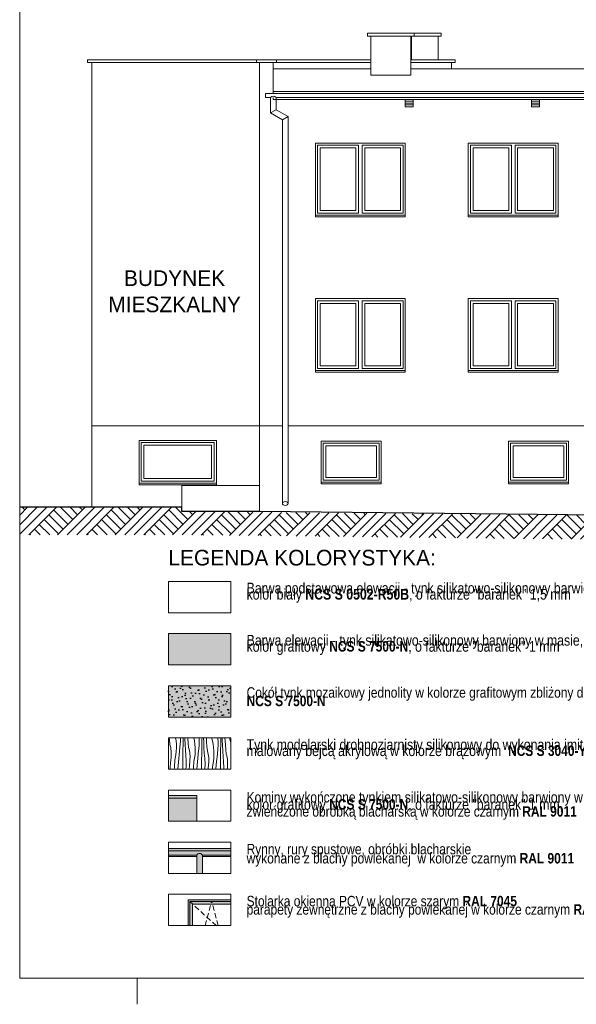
# Model space of a CAD drawing. Extents: x -366324 to -207045, y 68808 to 138616.
# Tile 94 of 170: x -248477 to -237807, y 69208 to 88089. Entities that reach past the tile are written whole.
import ezdxf

# ---------------------------------------------------------------- set-up
doc = ezdxf.new("R2010")
doc.units = 0
doc.header["$MEASUREMENT"] = 0
doc.linetypes.add('Dashed', pattern=[564.444447, 282.222223, -282.222223])
doc.linetypes.add('Krawędzie ukryte', pattern=[150, 100, -50])
for name, color, linetype, lineweight in [('Arch dachowki_Nr_Pióra__21', 7, 'Continuous', 9), ('Arch deszczówka_Nr_Pióra__21', 7, 'Continuous', 9), ('Arch kolorystyka_Nr_Pióra__1', 7, 'Continuous', 25), ('Arch kolorystyka_Nr_Pióra__41', 7, 'Continuous', 15), ('Arch okna_Nr_Pióra__5', 7, 'Continuous', 13), ('Arch opisy_Nr_Pióra__1', 7, 'Continuous', 25), ('Arch opisy_Nr_Pióra__21', 7, 'Continuous', 9), ('ARCH TABELA_Nr_Pióra__21', 7, 'Continuous', 9), ('INWENT OPISY_Nr_Pióra__21', 7, 'Continuous', 9), ('INWENT TEREN_Nr_Pióra__1', 7, 'Continuous', 25), ('INWENT.ŚCIANY_Nr_Pióra__21', 7, 'Continuous', 9), ('INWENT.ŚCIANY_Nr_Pióra__5', 7, 'Continuous', 13)]:
    doc.layers.add(name, color=color, linetype=linetype, lineweight=lineweight)
for name, color, linetype, lineweight, true_color in [('Arch deszczówka_Nr_Pióra__22', 7, 'Continuous', 9, 0x7f7f7f), ('Arch kolorystyka_Nr_Pióra__22', 7, 'Continuous', 9, 0x7f7f7f), ('Arch kolorystyka_Nr_Pióra__81', 7, 'Continuous', 9, 0x5d5d5d), ('Arch rynny_Nr_Pióra__22', 7, 'Continuous', 9, 0x7f7f7f), ('Arch teren_Nr_Pióra__2', 7, 'Continuous', 13, 0x7f7f7f), ('arch wypelnienia_Nr_Pióra__2', 7, 'Continuous', 13, 0x7f7f7f), ('INWENT DACH_Nr_Pióra__22', 7, 'Continuous', 9, 0x7f7f7f), ('INWENT RURY SPUSTOWE_Nr_Pióra__22', 7, 'Continuous', 9, 0x7f7f7f), ('INWENT. OKNA_Nr_Pióra__22', 7, 'Continuous', 9, 0x7f7f7f), ('INWENT.ŚCIANY_Nr_Pióra__22', 7, 'Continuous', 9, 0x7f7f7f), ('Istniejące kominy_Nr_Pióra__22', 7, 'Continuous', 9, 0x7f7f7f)]:
    doc.layers.add(name, color=color, linetype=linetype, lineweight=lineweight, true_color=true_color)
doc.styles.add('GENERATED_STYLE_2', font='txt')
doc.styles.add('GENERATED_STYLE_3', font='txt')

# ---------------------------------------------------------------- blocks, each defined once
blk = doc.blocks.new('*X112')
at = {"layer": 'Arch kolorystyka_Nr_Pióra__22', "linetype": 'Continuous'}
for p, q in [((-245607, 74282), (-245610, 74317)), ((-245599, 74197), (-245607, 74282)), ((-245480, 74259), (-245488, 74317)), ((-245474, 74193), (-245480, 74259)), ((-245400, 74197), (-245399, 74217)), ((-245399, 74217), (-245397, 74238)), ((-245397, 74238), (-245396, 74259)), ((-245396, 74279), (-245395, 74300)), ((-245396, 74259), (-245396, 74279)), ((-245395, 74317), (-245395, 74300)), ((-245346, 74170), (-245345, 74233)), ((-245345, 74233), (-245344, 74296)), ((-245344, 74296), (-245344, 74317)), ((-245310, 74296), (-245311, 74317)), ((-245304, 74191), (-245310, 74296)), ((-245254, 74304), (-245255, 74317)), ((-245247, 74219), (-245254, 74304)), ((-245239, 74133), (-245247, 74219)), ((-245129, 74261), (-245141, 74317)), ((-245119, 74196), (-245129, 74261)), ((-245036, 74195), (-245035, 74216)), ((-245035, 74317), (-245035, 74307)), ((-245035, 74307), (-245035, 74236)), ((-245035, 74216), (-245035, 74236)), ((-244985, 74169), (-244984, 74232)), ((-244984, 74232), (-244983, 74295)), ((-244983, 74295), (-244982, 74317)), ((-244949, 74233), (-244953, 74317)), ((-244944, 74128), (-244949, 74233)), ((-244894, 74240), (-244899, 74317)), ((-244887, 74155), (-244894, 74240)), ((-244783, 74263), (-244798, 74317)), ((-244769, 74198), (-244783, 74263)), ((-244678, 74317), (-244678, 74314)), ((-244678, 74314), (-244675, 74243)), ((-244675, 74243), (-244675, 74173)), ((-244624, 74169), (-244623, 74231)), ((-244623, 74231), (-244621, 74294)), ((-244621, 74310), (-244621, 74317)), ((-244621, 74294), (-244621, 74310)), ((-244594, 74274), (-244595, 74317)), ((-244589, 74169), (-244594, 74274)), ((-244540, 74262), (-244543, 74317)), ((-244534, 74177), (-244540, 74262)), ((-244452, 74310), (-244453, 74317)), ((-244450, 74298), (-244452, 74310)), ((-244447, 74286), (-244450, 74298)), ((-244444, 74275), (-244447, 74286)), ((-244441, 74264), (-244444, 74275)), ((-244427, 74215), (-244441, 74264)), ((-245590, 74166), (-245599, 74197)), ((-245582, 74135), (-245590, 74166)), ((-245577, 74103), (-245582, 74135)), ((-245573, 74071), (-245577, 74103)), ((-245571, 74039), (-245573, 74071)), ((-245571, 74007), (-245571, 74039)), ((-245484, 73994), (-245477, 74060)), ((-245477, 74060), (-245473, 74126)), ((-245473, 74126), (-245474, 74193)), ((-245423, 73993), (-245407, 74135)), ((-245407, 74135), (-245404, 74156)), ((-245404, 74156), (-245402, 74176)), ((-245402, 74176), (-245400, 74197)), ((-245349, 73982), (-245348, 74045)), ((-245348, 74045), (-245347, 74108)), ((-245347, 74108), (-245346, 74170)), ((-245298, 74087), (-245304, 74191)), ((-245291, 73982), (-245298, 74087)), ((-245230, 74102), (-245239, 74133)), ((-245222, 74071), (-245230, 74102)), ((-245217, 74039), (-245222, 74071)), ((-245213, 74007), (-245217, 74039)), ((-245114, 74129), (-245119, 74196)), ((-245116, 73996), (-245113, 74063)), ((-245113, 74063), (-245114, 74129)), ((-245063, 73929), (-245047, 74072)), ((-245047, 74072), (-245044, 74092)), ((-245044, 74092), (-245042, 74113)), ((-245042, 74113), (-245040, 74133)), ((-245040, 74133), (-245039, 74154)), ((-245039, 74154), (-245037, 74175)), ((-245037, 74175), (-245036, 74195)), ((-244988, 73981), (-244987, 74044)), ((-244987, 74044), (-244986, 74107)), ((-244986, 74107), (-244985, 74169)), ((-244938, 74023), (-244944, 74128)), ((-244931, 73919), (-244938, 74023)), ((-244879, 74070), (-244887, 74155)), ((-244869, 74039), (-244879, 74070)), ((-244862, 74007), (-244869, 74039)), ((-244759, 74132), (-244769, 74198)), ((-244754, 74066), (-244759, 74132)), ((-244753, 73999), (-244754, 74066)), ((-244686, 74008), (-244684, 74029)), ((-244684, 74029), (-244682, 74049)), ((-244682, 74049), (-244680, 74070)), ((-244680, 74070), (-244678, 74090)), ((-244678, 74090), (-244677, 74111)), ((-244677, 74111), (-244676, 74132)), ((-244676, 74132), (-244675, 74152)), ((-244675, 74152), (-244675, 74173)), ((-244627, 73981), (-244626, 74043)), ((-244626, 74043), (-244625, 74106)), ((-244625, 74106), (-244624, 74169)), ((-244584, 74064), (-244589, 74169)), ((-244578, 73960), (-244584, 74064)), ((-244526, 74092), (-244534, 74177)), ((-244518, 74006), (-244526, 74092)), ((-245590, 73745), (-245584, 73844)), ((-245584, 73844), (-245576, 73942)), ((-245576, 73942), (-245573, 73974)), ((-245573, 73974), (-245571, 74007)), ((-245509, 73798), (-245505, 73842)), ((-245505, 73842), (-245501, 73885)), ((-245501, 73885), (-245496, 73928)), ((-245496, 73928), (-245484, 73994)), ((-245444, 73717), (-245435, 73850)), ((-245435, 73850), (-245423, 73993)), ((-245351, 73801), (-245350, 73919)), ((-245350, 73919), (-245349, 73982)), ((-245284, 73878), (-245291, 73982)), ((-245288, 73764), (-245284, 73878)), ((-245224, 73780), (-245216, 73879)), ((-245216, 73879), (-245213, 73911)), ((-245211, 73975), (-245213, 74007)), ((-245213, 73911), (-245211, 73943)), ((-245211, 73943), (-245211, 73975)), ((-245145, 73778), (-245140, 73821)), ((-245140, 73821), (-245136, 73865)), ((-245136, 73865), (-245124, 73930)), ((-245124, 73930), (-245116, 73996)), ((-245075, 73786), (-245063, 73929)), ((-244990, 73738), (-244989, 73856)), ((-244989, 73919), (-244988, 73981)), ((-244989, 73856), (-244989, 73919)), ((-244924, 73814), (-244931, 73919)), ((-244856, 73976), (-244862, 74007)), ((-244853, 73944), (-244856, 73976)), ((-244856, 73815), (-244852, 73847)), ((-244851, 73912), (-244853, 73944)), ((-244852, 73847), (-244851, 73880)), ((-244851, 73880), (-244851, 73912)), ((-244776, 73801), (-244764, 73867)), ((-244764, 73867), (-244756, 73933)), ((-244756, 73933), (-244753, 73999)), ((-244715, 73723), (-244702, 73866)), ((-244702, 73866), (-244686, 74008)), ((-244629, 73855), (-244628, 73918)), ((-244629, 73792), (-244629, 73855)), ((-244628, 73918), (-244627, 73981)), ((-244571, 73855), (-244578, 73960)), ((-244563, 73751), (-244571, 73855)), ((-244509, 73975), (-244518, 74006)), ((-244502, 73944), (-244509, 73975)), ((-244496, 73912), (-244502, 73944)), ((-244493, 73880), (-244496, 73912)), ((-244491, 73848), (-244493, 73880)), ((-244491, 73816), (-244491, 73848)), ((-245591, 73717), (-245590, 73745)), ((-245515, 73717), (-245512, 73755)), ((-245512, 73755), (-245509, 73798)), ((-245351, 73717), (-245351, 73801)), ((-245289, 73717), (-245288, 73764)), ((-245227, 73717), (-245224, 73780)), ((-245150, 73717), (-245148, 73735)), ((-245148, 73735), (-245145, 73778)), ((-245080, 73717), (-245075, 73786)), ((-244991, 73717), (-244990, 73738)), ((-244927, 73717), (-244924, 73814)), ((-244863, 73717), (-244856, 73815)), ((-244784, 73717), (-244780, 73758)), ((-244780, 73758), (-244776, 73801)), ((-244715, 73717), (-244715, 73723)), ((-244630, 73717), (-244629, 73792)), ((-244565, 73717), (-244563, 73751)), ((-244498, 73717), (-244496, 73752)), ((-244496, 73752), (-244492, 73784)), ((-244492, 73784), (-244491, 73816))]:
    blk.add_line(p, q, dxfattribs=at)
blk = doc.blocks.new('Wypełnienie_56')
at = {"layer": 'Arch kolorystyka_Nr_Pióra__22', "linetype": 'Dashed'}
blk.add_blockref('*X112', (0, 0), dxfattribs=at)

msp = doc.modelspace()

# ---------------------------------------------------------------- hatches: boundary and pattern name
at = {"layer": 'Arch kolorystyka_Nr_Pióra__1', "linetype": 'Continuous'}
h = msp.add_hatch(dxfattribs=at)
h.set_pattern_fill('Carpet', color=256, style=0, pattern_type=2)
h.set_pattern_definition([(45, (0, 300), (-95.459415, 95.459415), [0, -90, 0, -135]), (110, (300, 300), (126.858504, 46.17272), [0, -66, 0, -114])])
h.paths.add_polyline_path([(-245626.9, 74717.4), (-244426.9, 74717.4), (-244426.9, 75167.4), (-244426.9, 75317.4), (-245626.9, 75317.4)], flags=0)
at = {"layer": 'Arch kolorystyka_Nr_Pióra__41', "linetype": 'Continuous'}
for points in [[(-245626.9, 73213.3), (-245626.9, 73163.3), (-245081, 73163.3), (-245081, 73213.3)], [(-245626.9, 72044.6), (-244426.9, 72044.6), (-244426.9, 72194.6), (-245626.9, 72194.6)], [(-244972.7, 71717.4), (-244972.7, 72044.6), (-245082.7, 72044.6), (-245082.7, 71717.4)]]:
    msp.add_hatch(color=256, dxfattribs=at).paths.add_polyline_path(points, flags=0)
at = {"layer": 'Arch kolorystyka_Nr_Pióra__81', "linetype": 'Continuous'}
for points in [[(-245626.9, 75717.4), (-244426.9, 75717.4), (-244426.9, 76317.4), (-245626.9, 76317.4)], [(-245081, 73163.3), (-245626.9, 73163.3), (-245626.9, 72717.4), (-245081, 72717.4)]]:
    msp.add_hatch(color=256, dxfattribs=at).paths.add_polyline_path(points, flags=0)
at = {"layer": 'Arch kolorystyka_Nr_Pióra__81', "linetype": 'Continuous', "lineweight": 0, "true_color": 0x454545}
msp.add_hatch(color=250, dxfattribs=at).paths.add_polyline_path([(-245626.9, 74717.4), (-244426.9, 74717.4), (-244426.9, 75167.4), (-244426.9, 75317.4), (-245626.9, 75317.4)], flags=0)
at = {"layer": 'Arch teren_Nr_Pióra__2', "linetype": 'Continuous'}
h = msp.add_hatch(dxfattribs=at)
h.set_pattern_fill('Earth', color=256, style=0, pattern_type=2)
h.set_pattern_definition([(45, (0, 0), (-275.77163, 275.77163), []), (45, (-91.9, 91.9), (-551.5433, 551.5433), []), (45, (-183.85, 183.85), (-551.5433, 551.5433), []), (135, (-275.77, 275.77), (91.92388, 91.92388), [390, -390])])
h.paths.add_polyline_path([(-234011.9, 77719.6), (-234011.9, 78519.6), (-234271.9, 78519.6), (-234406.4, 78552.2), (-245366.9, 78659.6), (-245366.9, 78739.6), (-248476.9, 78739.6), (-248476.9, 78211.3), (-245366.9, 78211.3), (-235844.7, 78103.3), (-234853.3, 77719.6)], flags=0)
at = {"layer": 'arch wypelnienia_Nr_Pióra__2', "linetype": 'Continuous'}
msp.add_hatch(color=256, dxfattribs=at).paths.add_polyline_path([(-245246.9, 71208.9), (-245246.9, 70717.4), (-245166.9, 70717.4), (-245166.9, 71128.9), (-244426.9, 71128.9), (-244426.9, 71208.9)], flags=0)

# ---------------------------------------------------------------- linework, layer by layer
at = {"layer": 'Arch dachowki_Nr_Pióra__21', "linetype": 'Continuous'}
for p, q in [((-245626.9, 72194.6), (-244426.9, 72194.6)), ((-245626.9, 72044.6), (-245082.7, 72044.6)), ((-244972.7, 72044.6), (-244426.9, 72044.6))]:
    msp.add_line(p, q, dxfattribs=at)
at = {"layer": 'Arch deszczówka_Nr_Pióra__21', "linetype": 'Continuous'}
for p, q in [((-245082.7, 71717.4), (-245082.7, 72044.6)), ((-244972.7, 71717.4), (-244972.7, 72044.6))]:
    msp.add_line(p, q, dxfattribs=at)
at = {"layer": 'Arch deszczówka_Nr_Pióra__22', "linetype": 'Continuous'}
for p, q in [((-245082.7, 72044.6), (-245082.7, 72069.6)), ((-244972.7, 72044.6), (-244972.7, 72069.6))]:
    msp.add_line(p, q, dxfattribs=at)
msp.add_arc((-245027.7, 72033.6), 65.8, 33.22853, 146.77147, dxfattribs=at)
at = {"layer": 'Arch okna_Nr_Pióra__5', "linetype": 'Continuous'}
for p, q in [((-245216.9, 71178.9), (-244426.9, 71178.9)), ((-245216.9, 71178.9), (-245216.9, 70717.4)), ((-245166.9, 71128.9), (-245166.9, 70717.4)), ((-245166.9, 71128.9), (-244426.9, 71128.9))]:
    msp.add_line(p, q, dxfattribs=at)
at = {"layer": 'Arch okna_Nr_Pióra__5', "linetype": 'Krawędzie ukryte'}
for p, q in [((-244710.1, 70717.4), (-245216.9, 71178.9)), ((-244923.6, 70717.4), (-244796.9, 71178.9)), ((-244670.2, 70717.4), (-244796.9, 71178.9))]:
    msp.add_line(p, q, dxfattribs=at)
at = {"layer": 'Arch opisy_Nr_Pióra__21', "linetype": 'Continuous'}
for p, q in [((-245626.9, 76717.4), (-245626.9, 77317.4)), ((-245626.9, 77317.4), (-244426.9, 77317.4)), ((-244426.9, 77317.4), (-244426.9, 76717.4)), ((-244426.9, 76717.4), (-245626.9, 76717.4)), ((-245626.9, 75717.4), (-245626.9, 76317.4)), ((-245626.9, 76317.4), (-244426.9, 76317.4)), ((-244426.9, 76317.4), (-244426.9, 75717.4)), ((-244426.9, 75717.4), (-245626.9, 75717.4)), ((-245626.9, 74717.4), (-245626.9, 75317.4)), ((-245626.9, 75317.4), (-244426.9, 75317.4)), ((-244426.9, 75317.4), (-244426.9, 74717.4)), ((-244426.9, 74717.4), (-245626.9, 74717.4)), ((-245626.9, 73717.4), (-245626.9, 74317.4)), ((-245626.9, 74317.4), (-244426.9, 74317.4)), ((-244426.9, 74317.4), (-244426.9, 73717.4)), ((-244426.9, 73717.4), (-245626.9, 73717.4)), ((-245626.9, 72717.4), (-245626.9, 73317.4)), ((-245626.9, 73317.4), (-244426.9, 73317.4)), ((-244426.9, 73317.4), (-244426.9, 72717.4)), ((-244426.9, 72717.4), (-245626.9, 72717.4)), ((-245626.9, 72317.4), (-244426.9, 72317.4)), ((-245626.9, 71717.4), (-245626.9, 72317.4)), ((-244426.9, 72317.4), (-244426.9, 71717.4)), ((-244426.9, 71717.4), (-245626.9, 71717.4)), ((-245626.9, 70717.4), (-245626.9, 71317.4)), ((-245626.9, 71317.4), (-244426.9, 71317.4)), ((-244426.9, 71317.4), (-244426.9, 70717.4)), ((-244426.9, 70717.4), (-245626.9, 70717.4))]:
    msp.add_line(p, q, dxfattribs=at)
at = {"layer": 'Arch rynny_Nr_Pióra__22', "linetype": 'Continuous'}
for p, q in [((-245626.9, 72149.6), (-244426.9, 72149.6)), ((-245626.9, 72069.6), (-245082.7, 72069.6)), ((-244972.7, 72069.6), (-244426.9, 72069.6))]:
    msp.add_line(p, q, dxfattribs=at)
at = {"layer": 'ARCH TABELA_Nr_Pióra__21', "linetype": 'Continuous'}
for p, q in [((-248476.9, 98158.4), (-248476.9, 69708.4)), ((-207726.9, 69708.4), (-248476.9, 69708.4)), ((-246226.9, 69208.4), (-246226.9, 69708.4)), ((-246226.9, 69208.4), (-246226.9, 69708.4))]:
    msp.add_line(p, q, dxfattribs=at)
at = {"layer": 'INWENT DACH_Nr_Pióra__22', "linetype": 'Continuous'}
for p, q in [((-243616.9, 87148.4), (-241746.9, 87148.4)), ((-240976.9, 87148.4), (-235101.9, 87148.4)), ((-247096.9, 86709.6), (-247096.9, 86674.6)), ((-243616.9, 86674.6), (-243616.9, 86709.6)), ((-243616.9, 86709.6), (-234291.9, 86709.6))]:
    msp.add_line(p, q, dxfattribs=at)
at = {"layer": 'INWENT RURY SPUSTOWE_Nr_Pióra__22', "linetype": 'Continuous'}
for p, q in [((-243766.9, 86674.6), (-234291.9, 86674.6)), ((-243766.9, 86599.6), (-243766.9, 86674.6)), ((-243766.9, 86599.6), (-243671.9, 86599.6)), ((-243671.9, 86599.6), (-243671.9, 86299.6)), ((-243561.9, 86599.6), (-234291.9, 86599.6)), ((-243561.9, 86599.6), (-243561.9, 86363.1)), ((-243561.9, 86363.1), (-243671.9, 86299.6)), ((-243441.9, 86166.8), (-243671.9, 86299.6)), ((-243331.9, 86230.3), (-243561.9, 86363.1)), ((-243441.9, 86166.8), (-243331.9, 86230.3)), ((-243441.9, 86166.8), (-243441.9, 78812)), ((-243331.9, 86230.3), (-243331.9, 78812))]:
    msp.add_line(p, q, dxfattribs=at)
msp.add_arc((-243616.9, 86533.9), 85.6, 50.03379, 129.96621, dxfattribs=at)
msp.add_ellipse((-243386.9, 78812), major_axis=(55, 0), ratio=0.6814486, dxfattribs=at)
at = {"layer": 'INWENT TEREN_Nr_Pióra__1', "linetype": 'Continuous'}
for p, q in [((-245366.9, 78739.6), (-248476.9, 78739.6)), ((-245366.9, 78659.6), (-245366.9, 78739.6)), ((-243876.9, 78659.6), (-245366.9, 78659.6)), ((-234406.4, 78552.2), (-243876.9, 78659.6))]:
    msp.add_line(p, q, dxfattribs=at)
at = {"layer": 'INWENT. OKNA_Nr_Pióra__22', "linetype": 'Continuous'}
for p, q in [((-242766.9, 84379.6), (-242766.9, 85679.6)), ((-241981.9, 85679.6), (-242766.9, 85679.6)), ((-242031.9, 85629.6), (-242716.9, 85629.6)), ((-242716.9, 84429.6), (-242716.9, 85629.6)), ((-242031.9, 84429.6), (-242031.9, 85629.6)), ((-241981.9, 84379.6), (-241981.9, 85679.6)), ((-241911.9, 84379.6), (-241911.9, 85679.6)), ((-241126.9, 85679.6), (-241911.9, 85679.6)), ((-241176.9, 85629.6), (-241861.9, 85629.6)), ((-241861.9, 84429.6), (-241861.9, 85629.6)), ((-241176.9, 84429.6), (-241176.9, 85629.6)), ((-241126.9, 84379.6), (-241126.9, 85679.6)), ((-239836.9, 84379.6), (-239836.9, 85679.6)), ((-239051.9, 85679.6), (-239836.9, 85679.6)), ((-239101.9, 85629.6), (-239786.9, 85629.6)), ((-239786.9, 84429.6), (-239786.9, 85629.6)), ((-239101.9, 84429.6), (-239101.9, 85629.6)), ((-239051.9, 84379.6), (-239051.9, 85679.6)), ((-238981.9, 84379.6), (-238981.9, 85679.6)), ((-238196.9, 85679.6), (-238981.9, 85679.6)), ((-238246.9, 85629.6), (-238931.9, 85629.6)), ((-238931.9, 84429.6), (-238931.9, 85629.6)), ((-238246.9, 84429.6), (-238246.9, 85629.6)), ((-238196.9, 84379.6), (-238196.9, 85679.6)), ((-242716.9, 84429.6), (-242031.9, 84429.6)), ((-241861.9, 84429.6), (-241176.9, 84429.6)), ((-239786.9, 84429.6), (-239101.9, 84429.6)), ((-238931.9, 84429.6), (-238246.9, 84429.6)), ((-242806.9, 84339.6), (-241086.9, 84339.6)), ((-242766.9, 84379.6), (-241981.9, 84379.6)), ((-241911.9, 84379.6), (-241126.9, 84379.6)), ((-239876.9, 84339.6), (-238156.9, 84339.6)), ((-239836.9, 84379.6), (-239051.9, 84379.6)), ((-238981.9, 84379.6), (-238196.9, 84379.6)), ((-242766.9, 81399.6), (-242766.9, 82699.6)), ((-241981.9, 82699.6), (-242766.9, 82699.6)), ((-241981.9, 81399.6), (-241981.9, 82699.6)), ((-241911.9, 81399.6), (-241911.9, 82699.6)), ((-241126.9, 82699.6), (-241911.9, 82699.6)), ((-241126.9, 81399.6), (-241126.9, 82699.6)), ((-239836.9, 81399.6), (-239836.9, 82699.6)), ((-239051.9, 82699.6), (-239836.9, 82699.6)), ((-239051.9, 81399.6), (-239051.9, 82699.6)), ((-238981.9, 81399.6), (-238981.9, 82699.6)), ((-238196.9, 82699.6), (-238981.9, 82699.6)), ((-238196.9, 81399.6), (-238196.9, 82699.6)), ((-242031.9, 82649.6), (-242716.9, 82649.6)), ((-242716.9, 81449.6), (-242716.9, 82649.6)), ((-242031.9, 81449.6), (-242031.9, 82649.6)), ((-241176.9, 82649.6), (-241861.9, 82649.6)), ((-241861.9, 81449.6), (-241861.9, 82649.6)), ((-241176.9, 81449.6), (-241176.9, 82649.6)), ((-239101.9, 82649.6), (-239786.9, 82649.6)), ((-239786.9, 81449.6), (-239786.9, 82649.6)), ((-239101.9, 81449.6), (-239101.9, 82649.6)), ((-238246.9, 82649.6), (-238931.9, 82649.6)), ((-238931.9, 81449.6), (-238931.9, 82649.6)), ((-238246.9, 81449.6), (-238246.9, 82649.6)), ((-242766.9, 81399.6), (-241981.9, 81399.6)), ((-242716.9, 81449.6), (-242031.9, 81449.6)), ((-241911.9, 81399.6), (-241126.9, 81399.6)), ((-241861.9, 81449.6), (-241176.9, 81449.6)), ((-239836.9, 81399.6), (-239051.9, 81399.6)), ((-239786.9, 81449.6), (-239101.9, 81449.6)), ((-238981.9, 81399.6), (-238196.9, 81399.6)), ((-238931.9, 81449.6), (-238246.9, 81449.6)), ((-242806.9, 81359.6), (-241086.9, 81359.6)), ((-239876.9, 81359.6), (-238156.9, 81359.6)), ((-246146.9, 79239.6), (-246146.9, 79979.6)), ((-244746.9, 79979.6), (-246146.9, 79979.6)), ((-244796.9, 79929.6), (-246096.9, 79929.6)), ((-246096.9, 79289.6), (-246096.9, 79929.6)), ((-244796.9, 79289.6), (-244796.9, 79929.6)), ((-244746.9, 79239.6), (-244746.9, 79979.6)), ((-242656.9, 79259.6), (-242656.9, 79969.6)), ((-241586.9, 79969.6), (-242656.9, 79969.6)), ((-241636.9, 79919.6), (-242606.9, 79919.6)), ((-242606.9, 79309.6), (-242606.9, 79919.6)), ((-241636.9, 79309.6), (-241636.9, 79919.6)), ((-241586.9, 79259.6), (-241586.9, 79969.6)), ((-239066.9, 79259.6), (-239066.9, 79969.6)), ((-237996.9, 79969.6), (-239066.9, 79969.6)), ((-238046.9, 79919.6), (-239016.9, 79919.6)), ((-239016.9, 79309.6), (-239016.9, 79919.6)), ((-238046.9, 79309.6), (-238046.9, 79919.6)), ((-237996.9, 79259.6), (-237996.9, 79969.6)), ((-242606.9, 79309.6), (-241636.9, 79309.6)), ((-239016.9, 79309.6), (-238046.9, 79309.6)), ((-246186.9, 79199.6), (-244706.9, 79199.6)), ((-246146.9, 79239.6), (-244746.9, 79239.6)), ((-246096.9, 79289.6), (-244796.9, 79289.6)), ((-242696.9, 79219.6), (-241546.9, 79219.6)), ((-242656.9, 79259.6), (-241586.9, 79259.6)), ((-239106.9, 79219.6), (-237956.9, 79219.6)), ((-239066.9, 79259.6), (-237996.9, 79259.6))]:
    msp.add_line(p, q, dxfattribs=at)
at = {"layer": 'INWENT.ŚCIANY_Nr_Pióra__21', "linetype": 'Continuous'}
for p, q in [((-245626.9, 73213.3), (-245081, 73213.3)), ((-245626.9, 73163.3), (-245081, 73163.3)), ((-245081, 72717.4), (-245081, 73213.3))]:
    msp.add_line(p, q, dxfattribs=at)
at = {"layer": 'INWENT.ŚCIANY_Nr_Pióra__22', "linetype": 'Continuous'}
for p, q in [((-241806.9, 87829.6), (-241806.9, 87769.6)), ((-240916.9, 87829.6), (-241806.9, 87829.6)), ((-240916.9, 87829.6), (-240916.9, 87769.6)), ((-240396.9, 87829.6), (-240916.9, 87829.6)), ((-240916.9, 87829.6), (-240916.9, 87769.6)), ((-240396.9, 87829.6), (-240396.9, 87769.6)), ((-240916.9, 87769.6), (-241806.9, 87769.6)), ((-241746.9, 87769.6), (-241746.9, 87023.5)), ((-240976.9, 87769.6), (-240976.9, 87023.5)), ((-240966.9, 87769.6), (-240966.9, 87319.6)), ((-240396.9, 87769.6), (-240916.9, 87769.6)), ((-240456.9, 87769.6), (-240456.9, 87319.6)), ((-247176.9, 87319.6), (-243936.9, 87319.6)), ((-247176.9, 87319.6), (-247176.9, 87269.6)), ((-247176.9, 87269.6), (-243936.9, 87269.6)), ((-247096.9, 78739.6), (-247096.9, 87269.6)), ((-243936.9, 87319.6), (-243556.9, 87319.6)), ((-243936.9, 87319.6), (-243936.9, 87269.6)), ((-243936.9, 87269.6), (-243556.9, 87269.6)), ((-243876.9, 78659.6), (-243876.9, 87269.6)), ((-243616.9, 86709.6), (-243616.9, 87269.6)), ((-243556.9, 87319.6), (-241746.9, 87319.6)), ((-243556.9, 87319.6), (-243556.9, 87269.6)), ((-243556.9, 87269.6), (-241746.9, 87269.6)), ((-240976.9, 87319.6), (-240126.9, 87319.6)), ((-240976.9, 87269.6), (-240126.9, 87269.6)), ((-240196.9, 87148.4), (-240196.9, 87269.6)), ((-240126.9, 87319.6), (-240126.9, 87269.6)), ((-240976.9, 87023.5), (-241746.9, 87023.5)), ((-243616.9, 86559.6), (-243616.9, 86599.6)), ((-243616.9, 86559.6), (-234291.9, 86559.6)), ((-242806.9, 85719.6), (-242806.9, 84309.6)), ((-241086.9, 85719.6), (-242806.9, 85719.6)), ((-241086.9, 84309.6), (-241086.9, 85719.6)), ((-239876.9, 85719.6), (-239876.9, 84309.6)), ((-238156.9, 85719.6), (-239876.9, 85719.6)), ((-238156.9, 84309.6), (-238156.9, 85719.6)), ((-242806.9, 84309.6), (-241086.9, 84309.6)), ((-239876.9, 84309.6), (-238156.9, 84309.6)), ((-242806.9, 82739.6), (-242806.9, 81329.6)), ((-241086.9, 82739.6), (-242806.9, 82739.6)), ((-241086.9, 81329.6), (-241086.9, 82739.6)), ((-239876.9, 82739.6), (-239876.9, 81329.6)), ((-238156.9, 82739.6), (-239876.9, 82739.6)), ((-238156.9, 81329.6), (-238156.9, 82739.6)), ((-242806.9, 81329.6), (-241086.9, 81329.6)), ((-239876.9, 81329.6), (-238156.9, 81329.6)), ((-243441.9, 80299.6), (-247096.9, 80299.6)), ((-234291.9, 80299.6), (-243331.9, 80299.6)), ((-244706.9, 80019.6), (-246186.9, 80019.6)), ((-246186.9, 80019.6), (-246186.9, 79169.6)), ((-244706.9, 79169.6), (-244706.9, 80019.6)), ((-242696.9, 80009.6), (-241546.9, 80009.6)), ((-242696.9, 80009.6), (-242696.9, 79189.6)), ((-241546.9, 79189.6), (-241546.9, 80009.6)), ((-239106.9, 80009.6), (-237956.9, 80009.6)), ((-239106.9, 80009.6), (-239106.9, 79189.6)), ((-237956.9, 79189.6), (-237956.9, 80009.6)), ((-246186.9, 79169.6), (-244706.9, 79169.6)), ((-245366.9, 78739.6), (-245366.9, 79159.6)), ((-245366.9, 79159.6), (-243876.9, 79159.6)), ((-242696.9, 79189.6), (-241546.9, 79189.6)), ((-239106.9, 79189.6), (-237956.9, 79189.6))]:
    msp.add_line(p, q, dxfattribs=at)
at = {"layer": 'INWENT.ŚCIANY_Nr_Pióra__5', "linetype": 'Continuous'}
for q in [(-245246.9, 70717.4), (-244426.9, 71208.9)]:
    msp.add_line((-245246.9, 71208.9), q, dxfattribs=at)
at = {"layer": 'Istniejące kominy_Nr_Pióra__22', "linetype": 'Continuous'}
for p, q in [((-241086.9, 86559.6), (-240936.9, 86559.6)), ((-241086.9, 86559.6), (-241086.9, 86419.6)), ((-241086.9, 86524.6), (-240936.9, 86524.6)), ((-241086.9, 86489.6), (-240936.9, 86489.6)), ((-240936.9, 86559.6), (-240936.9, 86419.6)), ((-238664.4, 86559.6), (-238514.4, 86559.6)), ((-238664.4, 86559.6), (-238664.4, 86419.6)), ((-238664.4, 86524.6), (-238514.4, 86524.6)), ((-238664.4, 86489.6), (-238514.4, 86489.6)), ((-238514.4, 86559.6), (-238514.4, 86419.6)), ((-241086.9, 86454.6), (-240936.9, 86454.6)), ((-241086.9, 86419.6), (-240936.9, 86419.6)), ((-238664.4, 86454.6), (-238514.4, 86454.6)), ((-238664.4, 86419.6), (-238514.4, 86419.6))]:
    msp.add_line(p, q, dxfattribs=at)

# ---------------------------------------------------------------- block references
at = {"layer": 'Arch kolorystyka_Nr_Pióra__22', "linetype": 'Dashed'}
msp.add_blockref('Wypełnienie_56', (0, 0), dxfattribs=at)

# ---------------------------------------------------------------- texts
at = {"layer": 'Arch opisy_Nr_Pióra__1', "linetype": 'Continuous', "attachment_point": 1, "style": 'GENERATED_STYLE_2'}
for s, insert, char_height, width, line_spacing_factor in [('\\A1;{\\fArial Narrow Europa Środkowa|b0|i0|c0|p34;Barwa podstawowa elewacji - tynk silikatowo-silikonowy barwiony w masie, \\Pkolor biały \\fArial Narrow Europa Środkowa|b1|i0|c0|p34;NCS S 0502-R50B\\fArial Narrow Europa Środkowa|b0|i0|c0|p34;, o fakturze "baranek" 1,5 mm }', (-244126.9, 77291.7), 205.5682, 9481.889, 0.340614), ('\\A1;{\\fArial Narrow Europa Środkowa|b0|i0|c0|p34;Barwa elewacji - tynk silikatowo-silikonowy barwiony w masie, \\Pkolor grafitowy \\fArial Narrow Europa Środkowa|b1|i0|c0|p34;\\H0.972913x;NCS S 7500-N\\fArial Narrow Europa Środkowa|b0|i0|c0|p34;\\H1.027841x;, o fakturze "baranek" 1 mm }', (-244126.9, 76291.7), 205.5682, 9481.889, 0.340614), ('\\A1;{\\fArial Narrow Europa Środkowa|b0|i0|c0|p34;Cokół tynk mozaikowy jednolity w kolorze grafitowym zbliżony do koloru wg \\P\\fArial Narrow Europa Środkowa|b1|i0|c0|p34;NCS S 7500-N}', (-244126.9, 75287.8), 200, 8549.677, 0.486942), ('\\A1;{\\fArial Narrow Europa Środkowa|b0|i0|c0|p34;Tynk modelarski drobnoziarnisty silikonowy do wykonania imitacji drewna \\Pmalowany bejcą akrylową w kolorze brązowym  \\fArial Narrow Europa Środkowa|b1|i0|c0|p34;\\H0.972913x;NCS S 3040-Y10R}', (-244126.9, 74291.7), 205.5682, 9481.889, 0.342532), ('\\A1;{\\fArial Narrow Europa Środkowa|b0|i0|c0|p34;Kominy wykończone\\H1.027841x; tynkiem silikatowo-silikonowy barwiony w masie, \\Pkolor grafitowy \\fArial Narrow Europa Środkowa|b1|i0|c0|p34;\\H0.972913x;NCS S 7500-N\\fArial Narrow Europa Środkowa|b0|i0|c0|p34;\\H1.027841x;, o fakturze "baranek" 1 mm\\H0.972913x;,\\Pzwieńczone obróbką blacharską w kolorze czarnym \\fArial Narrow Europa Środkowa|b1|i0|c0|p34;RAL 9011\\fArial Narrow Europa Środkowa|b0|i0|c0|p34; }', (-244126.9, 73282.5), 200, 8549.677, 0.401516), ('\\A1;{\\fArial Narrow Europa Środkowa|b0|i0|c0|p34;Rynny, rury spustowe, obróbki blacharskie\\Pwykonane z blachy powlekanej  w kolorze czarnym \\fArial Narrow Europa Środkowa|b1|i0|c0|p34;RAL 9011}', (-244126.9, 72285.3), 200, 8549.677, 0.528524), ('\\A1;{\\fArial Narrow Europa Środkowa|b0|i0|c0|p34;Stolarka okienna PCV w kolorze szarym \\fArial Narrow Europa Środkowa|b1|i0|c0|p34;RAL 7045\\P\\fArial Narrow Europa Środkowa|b0|i0|c0|p34;parapety zewnętrzne z blachy powlekanej w kolorze czarnym \\fArial Narrow Europa Środkowa|b1|i0|c0|p34;RAL 9011}', (-244126.9, 71287.8), 200, 8549.677, 0.479219)]:
    msp.add_mtext(s, dxfattribs=dict(at, insert=insert, char_height=char_height, width=width, line_spacing_factor=line_spacing_factor))
at = {"layer": 'Arch opisy_Nr_Pióra__21', "linetype": 'Continuous', "insert": (-245626.9, 77922.8), "char_height": 300, "attachment_point": 1, "style": 'GENERATED_STYLE_3'}
msp.add_mtext('{LEGENDA KOLORYSTYKA:}', dxfattribs=at)
at = {"layer": 'INWENT OPISY_Nr_Pióra__21', "linetype": 'Continuous', "insert": (-245508.2, 83282.2), "char_height": 300, "width": 3467.629, "attachment_point": 2, "line_spacing_factor": 1.00541, "style": 'GENERATED_STYLE_3'}
msp.add_mtext('{BUDYNEK MIESZKALNY}', dxfattribs=at)

doc.saveas('drawing.dxf')
